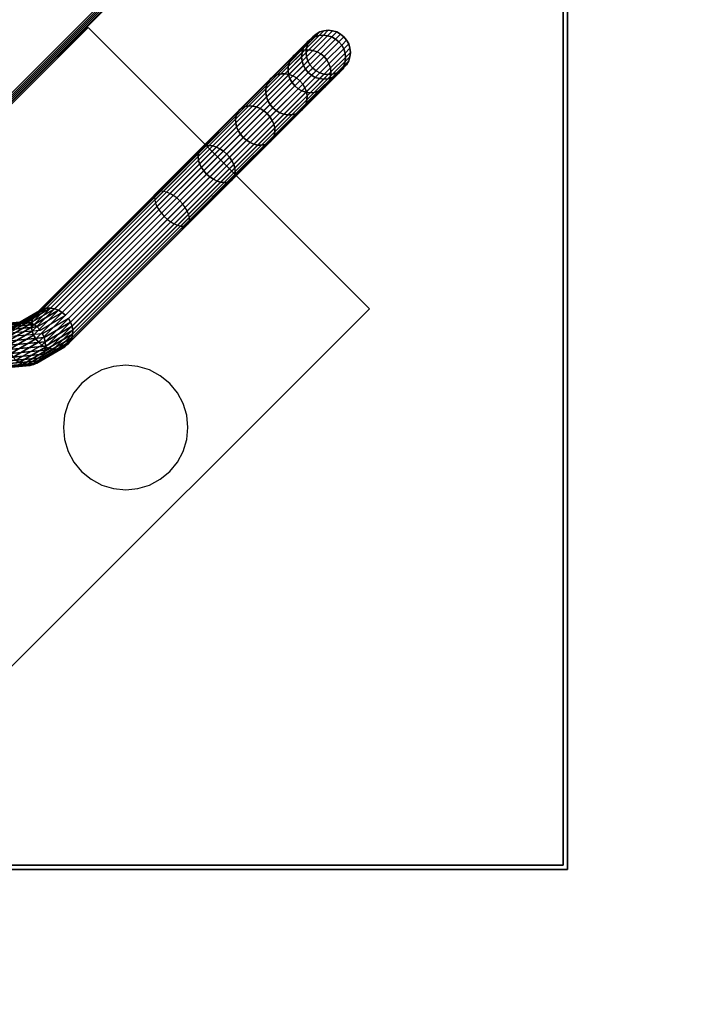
# Model space of a CAD drawing. Header units: millimetres. Extents: x -70269 to 35056, y -51814 to 48966.
# Tile 112 of 220: x -69158 to -69003, y 30158 to 30381. Entities that reach past the tile are written whole.
import ezdxf

# ---------------------------------------------------------------- set-up
doc = ezdxf.new("R2010")
doc.units = ezdxf.units.MM
doc.layers.add('WM_urządzenia', color=6, linetype='Continuous')

# ---------------------------------------------------------------- blocks, each defined once
blk = doc.blocks.new('QMODEL_9fe9ba68_e395_459a_b4eb_8e655886be56')
at = {"color": 253}
for points, invisible_edges in [([(308.947363, 61.453451, -446), (519.5, 519.5, -446), (519.5, -519.5, -446)], 15), ([(308.947363, 61.453451, -448), (519.5, 519.5, -448), (519.5, -519.5, -448)], 15), ([(518.5, -518.5, -486), (519.5, -519.5, -486), (519.5, 519.5, -486)], 15), ([(518.5, 518.5, -486), (518.5, -518.5, -486), (519.5, 519.5, -486)], 15), ([(518.5, -518.5, -448), (519.5, -519.5, -448), (519.5, 519.5, -448)], 15), ([(518.5, 518.5, -448), (518.5, -518.5, -448), (519.5, 519.5, -448)], 15), ([(519.5, 519.5, -486), (519.5, 519.5, -448), (519.5, -519.5, -448), (519.5, -519.5, -486)], 1), ([(519.5, 519.5, -446), (519.5, 519.5, -448), (519.5, -519.5, -448), (519.5, -519.5, -446)], 1), ([(518.5, 518.5, -486), (518.5, 518.5, -448), (518.5, -518.5, -448), (518.5, -518.5, -486)], 1), ([(315, 0, -446), (308.947363, 61.453451, -446), (519.5, -519.5, -446)], 15), ([(315, 0, -448), (308.947363, 61.453451, -448), (519.5, -519.5, -448)], 15), ([(308.947363, -61.453451, -446), (315, 0, -446), (519.5, -519.5, -446)], 15), ([(308.947363, -61.453451, -448), (315, 0, -448), (519.5, -519.5, -448)], 15), ([(291.022053, -120.545281, -446), (308.947363, -61.453451, -446), (519.5, -519.5, -446)], 15), ([(291.022053, -120.545281, -448), (308.947363, -61.453451, -448), (519.5, -519.5, -448)], 15), ([(261.912928, -175.004623, -446), (291.022053, -120.545281, -446), (519.5, -519.5, -446)], 15), ([(261.912928, -175.004623, -448), (291.022053, -120.545281, -448), (519.5, -519.5, -448)], 15), ([(222.738636, -222.738636, -446), (261.912928, -175.004623, -446), (519.5, -519.5, -446)], 15), ([(222.738636, -222.738636, -448), (261.912928, -175.004623, -448), (519.5, -519.5, -448)], 15), ([(175.004623, -261.912928, -446), (222.738636, -222.738636, -446), (519.5, -519.5, -446)], 15), ([(175.004623, -261.912928, -448), (222.738636, -222.738636, -448), (519.5, -519.5, -448)], 15), ([(120.545281, -291.022053, -446), (175.004623, -261.912928, -446), (519.5, -519.5, -446)], 15), ([(120.545281, -291.022053, -448), (175.004623, -261.912928, -448), (519.5, -519.5, -448)], 15), ([(61.453451, -308.947363, -446), (120.545281, -291.022053, -446), (519.5, -519.5, -446)], 15), ([(61.453451, -308.947363, -448), (120.545281, -291.022053, -448), (519.5, -519.5, -448)], 15), ([(61.453451, -308.947363, -446), (519.5, -519.5, -446), (-519.5, -519.5, -446)], 15), ([(61.453451, -308.947363, -448), (519.5, -519.5, -448), (-519.5, -519.5, -448)], 15), ([(-518.5, -518.5, -486), (-519.5, -519.5, -486), (519.5, -519.5, -486)], 15), ([(-518.5, -518.5, -448), (-519.5, -519.5, -448), (519.5, -519.5, -448)], 15), ([(518.5, -518.5, -486), (518.5, -518.5, -448), (-518.5, -518.5, -448), (-518.5, -518.5, -486)], 1), ([(519.5, -519.5, -486), (518.5, -518.5, -486), (-518.5, -518.5, -486)], 15), ([(519.5, -519.5, -448), (518.5, -518.5, -448), (-518.5, -518.5, -448)], 15), ([(519.5, -519.5, -486), (519.5, -519.5, -448), (-519.5, -519.5, -448), (-519.5, -519.5, -486)], 1), ([(519.5, -519.5, -446), (519.5, -519.5, -448), (-519.5, -519.5, -448), (-519.5, -519.5, -446)], 1)]:
    blk.add_3dface(points, dxfattribs=dict(at, invisible_edges=invisible_edges))
at = {"color": 254}
for points, invisible_edges in [([(160, -480, -446), (160, -480, -406), (480, -160, -406), (480, -160, -446)], 1), ([(160, -479, -446), (160, -479, -406), (479, -160, -406), (479, -160, -446)], 1), ([(160, -479, -446), (160, -480, -446), (480, -160, -446)], 15), ([(480, -160, -446), (478, -161, -446), (160, -479, -446)], 15), ([(160, -479, -406), (160, -480, -406), (480, -160, -406)], 15), ([(480, -160, -406), (478, -161, -406), (160, -479, -406)], 15), ([(189.5, -550, -306), (189.5, -550, 394), (550, -189.5, 394), (550, -189.5, -306)], 1), ([(189.5, -549, -306), (189.5, -549, 394), (549, -189.5, 394), (549, -189.5, -306)], 1), ([(189.5, -549, -306), (189.5, -550, -306), (550, -189.5, -306)], 15), ([(550, -189.5, -306), (548.048813, -190.451187, -306), (189.5, -549, -306)], 15), ([(189.5, -549, 394), (189.5, -550, 394), (550, -189.5, 394)], 15), ([(550, -189.5, 394), (548.048813, -190.451187, 394), (189.5, -549, 394)], 15)]:
    blk.add_3dface(points, dxfattribs=dict(at, invisible_edges=invisible_edges))
at = {"color": 9}
for points, invisible_edges in [([(411.012193, -328.987807, -24), (474.651804, -392.627417, -24), (392.627417, -474.651804, -24), (328.987807, -411.012193, -24)], 1), ([(328.987807, -411.012193, 92), (392.627417, -474.651804, 92), (474.651804, -392.627417, 92), (411.012193, -328.987807, 92)], 1), ([(328.987807, -411.012193, 92), (328.987807, -411.012193, -24), (411.012193, -328.987807, -24), (411.012193, -328.987807, 92)], 15), ([(411.012193, -328.987807, 92), (474.651804, -392.627417, 92), (474.651804, -392.627417, -24), (411.012193, -328.987807, -24)], 1), ([(392.627417, -474.651804, 92), (392.627417, -474.651804, -24), (474.651804, -392.627417, -24), (474.651804, -392.627417, 92)], 15)]:
    blk.add_3dface(points, dxfattribs=dict(at, invisible_edges=invisible_edges))
at = {"color": 7, "invisible_edges": 14}
for points in [[(419.5, -405.4, -448.1), (416.749226, -405.670927, -448.1), (419.5, -419.5, -448.1)], [(422.250774, -405.670927, -448.1), (419.5, -405.4, -448.1), (419.5, -419.5, -448.1)], [(414.104163, -406.473298, -448.1), (411.66646, -407.776278, -448.1), (419.5, -419.5, -448.1)], [(416.749226, -405.670927, -448.1), (414.104163, -406.473298, -448.1), (419.5, -419.5, -448.1)], [(424.895837, -406.473298, -448.1), (422.250774, -405.670927, -448.1), (419.5, -419.5, -448.1)], [(427.33354, -407.776278, -448.1), (424.895837, -406.473298, -448.1), (419.5, -419.5, -448.1)], [(409.529794, -409.529794, -448.1), (407.776278, -411.66646, -448.1), (419.5, -419.5, -448.1)], [(411.66646, -407.776278, -448.1), (409.529794, -409.529794, -448.1), (419.5, -419.5, -448.1)], [(429.470206, -409.529794, -448.1), (427.33354, -407.776278, -448.1), (419.5, -419.5, -448.1)], [(431.223722, -411.66646, -448.1), (429.470206, -409.529794, -448.1), (419.5, -419.5, -448.1)], [(407.776278, -411.66646, -448.1), (406.473298, -414.104163, -448.1), (419.5, -419.5, -448.1)], [(432.526702, -414.104163, -448.1), (431.223722, -411.66646, -448.1), (419.5, -419.5, -448.1)], [(406.473298, -414.104163, -448.1), (405.670927, -416.749226, -448.1), (419.5, -419.5, -448.1)], [(433.329073, -416.749226, -448.1), (432.526702, -414.104163, -448.1), (419.5, -419.5, -448.1)], [(405.670927, -416.749226, -448.1), (405.4, -419.5, -448.1), (419.5, -419.5, -448.1)], [(433.6, -419.5, -448.1), (433.329073, -416.749226, -448.1), (419.5, -419.5, -448.1)], [(405.4, -419.5, -448.1), (405.670927, -422.250774, -448.1), (419.5, -419.5, -448.1)], [(405.670927, -422.250774, -448.1), (406.473298, -424.895837, -448.1), (419.5, -419.5, -448.1)], [(406.473298, -424.895837, -448.1), (407.776278, -427.33354, -448.1), (419.5, -419.5, -448.1)], [(407.776278, -427.33354, -448.1), (409.529794, -429.470206, -448.1), (419.5, -419.5, -448.1)], [(409.529794, -429.470206, -448.1), (411.66646, -431.223722, -448.1), (419.5, -419.5, -448.1)], [(411.66646, -431.223722, -448.1), (414.104163, -432.526702, -448.1), (419.5, -419.5, -448.1)], [(414.104163, -432.526702, -448.1), (416.749226, -433.329073, -448.1), (419.5, -419.5, -448.1)], [(416.749226, -433.329073, -448.1), (419.5, -433.6, -448.1), (419.5, -419.5, -448.1)], [(419.5, -433.6, -448.1), (422.250774, -433.329073, -448.1), (419.5, -419.5, -448.1)], [(422.250774, -433.329073, -448.1), (424.895837, -432.526702, -448.1), (419.5, -419.5, -448.1)], [(424.895837, -432.526702, -448.1), (427.33354, -431.223722, -448.1), (419.5, -419.5, -448.1)], [(427.33354, -431.223722, -448.1), (429.470206, -429.470206, -448.1), (419.5, -419.5, -448.1)], [(429.470206, -429.470206, -448.1), (431.223722, -427.33354, -448.1), (419.5, -419.5, -448.1)], [(431.223722, -427.33354, -448.1), (432.526702, -424.895837, -448.1), (419.5, -419.5, -448.1)], [(432.526702, -424.895837, -448.1), (433.329073, -422.250774, -448.1), (419.5, -419.5, -448.1)], [(433.329073, -422.250774, -448.1), (433.6, -419.5, -448.1), (419.5, -419.5, -448.1)]]:
    blk.add_3dface(points, dxfattribs=at)
at = {"color": 254}
mesh = blk.add_polymesh((2, 2), dxfattribs=at)
for k, corner in enumerate([(549, -188.5, 394), (188.5, -549, 394), (479, -159.505051, 478), (159.505051, -479, 478)]):
    mesh.set_mesh_vertex(divmod(k, 2), corner)
mesh = blk.add_polymesh((2, 2), dxfattribs=at)
for k, corner in enumerate([(479, -159.505051, 478), (159.505051, -479, 478), (480, -159.919264, 478), (159.919264, -480, 478)]):
    mesh.set_mesh_vertex(divmod(k, 2), corner)
mesh = blk.add_polymesh((2, 2), dxfattribs=at)
for k, corner in enumerate([(480, -159.919264, 478), (159.919264, -480, 478), (550, -188.914214, 394), (188.914214, -550, 394)]):
    mesh.set_mesh_vertex(divmod(k, 2), corner)
mesh = blk.add_polymesh((2, 2), dxfattribs=at)
for k, corner in enumerate([(479, -160, -406), (160, -479, -406), (549, -188.994949, -306), (188.994949, -549, -306)]):
    mesh.set_mesh_vertex(divmod(k, 2), corner)
mesh = blk.add_polymesh((2, 2), dxfattribs=at)
for k, corner in enumerate([(480, -160.414214, -406), (160.414214, -480, -406), (479, -160, -406), (160, -479, -406)]):
    mesh.set_mesh_vertex(divmod(k, 2), corner)
mesh = blk.add_polymesh((2, 2), dxfattribs=at)
for k, corner in enumerate([(550, -189.409163, -306), (189.409163, -550, -306), (480, -160.414214, -406), (160.414214, -480, -406)]):
    mesh.set_mesh_vertex(divmod(k, 2), corner)
mesh = blk.add_polymesh((2, 2), dxfattribs=at)
for k, corner in enumerate([(550, -188.914214, 394), (188.914214, -550, 394), (549, -188.5, 394), (188.5, -549, 394)]):
    mesh.set_mesh_vertex(divmod(k, 2), corner)
mesh = blk.add_polymesh((2, 2), dxfattribs=at)
for k, corner in enumerate([(549, -188.994949, -306), (188.994949, -549, -306), (550, -189.409163, -306), (189.409163, -550, -306)]):
    mesh.set_mesh_vertex(divmod(k, 2), corner)
at = {"color": 250}
mesh = blk.add_polymesh((9, 9), dxfattribs=at)
for k, corner in enumerate([(452.346371, -340.582562, 170.60254), (453.011645, -340.053156, 171.090266), (453.787221, -339.679964, 171.559249), (454.643295, -339.477327, 171.991466), (455.546968, -339.453032, 172.370307), (456.463512, -339.608013, 172.681214), (457.357706, -339.936313, 172.912239), (458.195185, -340.425318, 173.054504), (458.943767, -341.056233, 173.10254), (457.555429, -335.373503, 154.804555), (458.271515, -334.793285, 155.138179), (459.095951, -334.371234, 155.458982), (459.997054, -334.123568, 155.754636), (460.940195, -334.059805, 156.013779), (461.88913, -334.182395, 156.226451), (462.807392, -334.486627, 156.384482), (463.659693, -334.96081, 156.481796), (464.413279, -335.586721, 156.514655), (460.745551, -332.183381, 137.967358), (461.492755, -331.572046, 138.136744), (462.347113, -331.120072, 138.29962), (463.275792, -330.84483, 138.449727), (464.243104, -330.756896, 138.581297), (465.211876, -330.859649, 138.689274), (466.144878, -331.149141, 138.769508), (467.006256, -331.614248, 138.818916), (467.762906, -332.237094, 138.835599), (461.819805, -331.109127, 120.60254), (462.577488, -330.487313, 120.60254), (463.441922, -330.025263, 120.60254), (464.379887, -329.740735, 120.60254), (465.355339, -329.644661, 120.60254), (466.330791, -329.740735, 120.60254), (467.268756, -330.025263, 120.60254), (468.13319, -330.487313, 120.60254), (468.890873, -331.109127, 120.60254), (460.745551, -332.183381, 103.237723), (461.492755, -331.572046, 103.068337), (462.347113, -331.120072, 102.905461), (463.275792, -330.84483, 102.755354), (464.243104, -330.756896, 102.623784), (465.211876, -330.859649, 102.515807), (466.144878, -331.149141, 102.435573), (467.006256, -331.614248, 102.386165), (467.762906, -332.237094, 102.369482), (457.555429, -335.373503, 86.400526), (458.271515, -334.793285, 86.066902), (459.095951, -334.371234, 85.746099), (459.997054, -334.123568, 85.450445), (460.940195, -334.059805, 85.191302), (461.88913, -334.182395, 84.978629), (462.807392, -334.486627, 84.820599), (463.659693, -334.96081, 84.723284), (464.413279, -335.586721, 84.690425), (452.346371, -340.582562, 70.60254), (453.011645, -340.053156, 70.114815), (453.787221, -339.679964, 69.645832), (454.643295, -339.477327, 69.213615), (455.546968, -339.453032, 68.834773), (456.463512, -339.608013, 68.523866), (457.357706, -339.936313, 68.292842), (458.195185, -340.425318, 68.150577), (458.943767, -341.056233, 68.10254), (445.276649, -347.652283, 56.323779), (445.872961, -347.191839, 55.696771), (446.582226, -346.884959, 55.093859), (447.377187, -346.743435, 54.538211), (448.227294, -346.772706, 54.051182), (449.099878, -346.971647, 53.651488), (449.961406, -347.332614, 53.354488), (450.77877, -347.841733, 53.171596), (451.520559, -348.479441, 53.109841), (436.561075, -356.367857, 43.998096), (437.072371, -355.99243, 43.250857), (437.699887, -355.767299, 42.532333), (438.419507, -355.701115, 41.870139), (439.203578, -355.796422, 41.28972), (440.021967, -356.049558, 40.813383), (440.843225, -356.450795, 40.459432), (441.63579, -356.984713, 40.24147), (442.369206, -357.630794, 40.167874)]):
    mesh.set_mesh_vertex(divmod(k, 9), corner)
mesh = blk.add_polymesh((9, 9), dxfattribs=at)
for k, corner in enumerate([(452.820042, -347.179958, 168.10254), (452.189127, -346.431376, 168.150577), (451.700122, -345.593897, 168.292842), (451.371822, -344.699703, 168.523866), (451.216841, -343.783159, 168.834773), (451.241136, -342.879486, 169.213615), (451.443773, -342.023412, 169.645832), (451.816965, -341.247836, 170.114815), (452.346371, -340.582562, 170.60254), (457.768648, -342.231352, 153.094454), (457.142737, -341.477766, 153.127313), (456.668554, -340.625465, 153.224628), (456.364322, -339.707203, 153.382658), (456.241732, -338.758268, 153.595331), (456.305495, -337.815127, 153.854474), (456.553161, -336.914024, 154.150127), (456.975212, -336.089589, 154.470931), (457.555429, -335.373503, 154.804555), (460.799264, -339.200736, 137.099117), (460.176418, -338.444086, 137.1158), (459.711311, -337.582708, 137.165208), (459.421819, -336.649706, 137.245442), (459.319066, -335.680934, 137.353419), (459.407, -334.713622, 137.484989), (459.682242, -333.784943, 137.635097), (460.134216, -332.930585, 137.797973), (460.745551, -332.183381, 137.967358), (461.819805, -338.180195, 120.60254), (461.197991, -337.422512, 120.60254), (460.735941, -336.558078, 120.60254), (460.451413, -335.620113, 120.60254), (460.355339, -334.644661, 120.60254), (460.451413, -333.669209, 120.60254), (460.735941, -332.731244, 120.60254), (461.197991, -331.86681, 120.60254), (461.819805, -331.109127, 120.60254), (460.799264, -339.200736, 104.105964), (460.176418, -338.444086, 104.08928), (459.711311, -337.582708, 104.039873), (459.421819, -336.649706, 103.959639), (459.319066, -335.680934, 103.851662), (459.407, -334.713622, 103.720091), (459.682242, -333.784943, 103.569984), (460.134216, -332.930585, 103.407108), (460.745551, -332.183381, 103.237723), (457.768648, -342.231352, 88.110627), (457.142737, -341.477766, 88.077768), (456.668554, -340.625465, 87.980453), (456.364322, -339.707203, 87.822423), (456.241732, -338.758268, 87.60975), (456.305495, -337.815127, 87.350607), (456.553161, -336.914024, 87.054953), (456.975212, -336.089589, 86.73415), (457.555429, -335.373503, 86.400526), (452.820042, -347.179958, 73.10254), (452.189127, -346.431376, 73.054504), (451.700122, -345.593897, 72.912239), (451.371822, -344.699703, 72.681214), (451.216841, -343.783159, 72.370307), (451.241136, -342.879486, 71.991466), (451.443773, -342.023412, 71.559249), (451.816965, -341.247836, 71.090266), (452.346371, -340.582562, 70.60254), (446.103807, -353.896193, 59.537717), (445.466099, -353.154404, 59.475963), (444.956979, -352.33704, 59.293071), (444.596013, -351.475512, 58.996071), (444.397072, -350.602928, 58.596377), (444.367801, -349.752821, 58.109348), (444.509325, -348.95786, 57.5537), (444.816205, -348.248595, 56.950788), (445.276649, -347.652283, 56.323779), (437.824011, -362.175989, 47.828318), (437.17793, -361.442573, 47.754722), (436.644012, -360.650007, 47.53676), (436.242776, -359.82875, 47.182809), (435.98964, -359.01036, 46.706472), (435.894332, -358.22629, 46.126054), (435.960516, -357.506669, 45.463859), (436.185647, -356.879153, 44.745335), (436.561075, -356.367857, 43.998096)]):
    mesh.set_mesh_vertex(divmod(k, 9), corner)
mesh = blk.add_polymesh((9, 8), dxfattribs=at)
for k, corner in enumerate([(458.943767, -341.056233, 173.10254), (459.574682, -341.804815, 173.054504), (460.063687, -342.642294, 172.912239), (460.391987, -343.536488, 172.681214), (460.546968, -344.453032, 172.370307), (460.522673, -345.356705, 171.991466), (460.320036, -346.212779, 171.559249), (459.946844, -346.988355, 171.090266), (464.413279, -335.586721, 156.514655), (465.03919, -336.340307, 156.481796), (465.513373, -337.192608, 156.384482), (465.817605, -338.11087, 156.226451), (465.940195, -339.059805, 156.013779), (465.876432, -340.002946, 155.754636), (465.628766, -340.904049, 155.458982), (465.206715, -341.728485, 155.138179), (467.762906, -332.237094, 138.835599), (468.385752, -332.993744, 138.818916), (468.850859, -333.855122, 138.769508), (469.140351, -334.788124, 138.689274), (469.243104, -335.756896, 138.581297), (469.15517, -336.724208, 138.449727), (468.879928, -337.652887, 138.29962), (468.427954, -338.507245, 138.136744), (468.890873, -331.109127, 120.60254), (469.512687, -331.86681, 120.60254), (469.974737, -332.731244, 120.60254), (470.259265, -333.669209, 120.60254), (470.355339, -334.644661, 120.60254), (470.259265, -335.620113, 120.60254), (469.974737, -336.558078, 120.60254), (469.512687, -337.422512, 120.60254), (467.762906, -332.237094, 102.369482), (468.385752, -332.993744, 102.386165), (468.850859, -333.855122, 102.435573), (469.140351, -334.788124, 102.515807), (469.243104, -335.756896, 102.623784), (469.15517, -336.724208, 102.755354), (468.879928, -337.652887, 102.905461), (468.427954, -338.507245, 103.068337), (464.413279, -335.586721, 84.690425), (465.03919, -336.340307, 84.723284), (465.513373, -337.192608, 84.820599), (465.817605, -338.11087, 84.978629), (465.940195, -339.059805, 85.191302), (465.876432, -340.002946, 85.450445), (465.628766, -340.904049, 85.746099), (465.206715, -341.728485, 86.066902), (458.943767, -341.056233, 68.10254), (459.574682, -341.804815, 68.150577), (460.063687, -342.642294, 68.292842), (460.391987, -343.536488, 68.523866), (460.546968, -344.453032, 68.834773), (460.522673, -345.356705, 69.213615), (460.320036, -346.212779, 69.645832), (459.946844, -346.988355, 70.114815), (451.520559, -348.479441, 53.109841), (452.158267, -349.22123, 53.171596), (452.667386, -350.038594, 53.354488), (453.028353, -350.900122, 53.651488), (453.227294, -351.772706, 54.051182), (453.256565, -352.622813, 54.538211), (453.115041, -353.417774, 55.093859), (452.808161, -354.127039, 55.696771), (442.369206, -357.630794, 40.167874), (443.015287, -358.36421, 40.24147), (443.549205, -359.156775, 40.459432), (443.950442, -359.978033, 40.813383), (444.203578, -360.796422, 41.28972), (444.298885, -361.580493, 41.870139), (444.232701, -362.300113, 42.532333), (444.00757, -362.927629, 43.250857)]):
    mesh.set_mesh_vertex(divmod(k, 8), corner)
mesh = blk.add_polymesh((9, 9), dxfattribs=at)
for k, corner in enumerate([(459.417438, -347.653629, 170.60254), (458.752164, -348.183035, 170.114815), (457.976588, -348.556227, 169.645832), (457.120514, -348.758864, 169.213615), (456.216841, -348.783159, 168.834773), (455.300297, -348.628178, 168.523866), (454.406103, -348.299878, 168.292842), (453.568624, -347.810873, 168.150577), (452.820042, -347.179958, 168.10254), (464.626497, -342.444571, 154.804555), (463.910411, -343.024788, 154.470931), (463.085976, -343.446839, 154.150127), (462.184873, -343.694505, 153.854474), (461.241732, -343.758268, 153.595331), (460.292797, -343.635678, 153.382658), (459.374535, -343.331446, 153.224628), (458.522234, -342.857263, 153.127313), (457.768648, -342.231352, 153.094454), (467.816619, -339.254449, 137.967358), (467.069415, -339.865784, 137.797973), (466.215057, -340.317758, 137.635097), (465.286378, -340.593, 137.484989), (464.319066, -340.680934, 137.353419), (463.350294, -340.578181, 137.245442), (462.417292, -340.288689, 137.165208), (461.555914, -339.823582, 137.1158), (460.799264, -339.200736, 137.099117), (468.890873, -338.180195, 120.60254), (468.13319, -338.802009, 120.60254), (467.268756, -339.264059, 120.60254), (466.330791, -339.548587, 120.60254), (465.355339, -339.644661, 120.60254), (464.379887, -339.548587, 120.60254), (463.441922, -339.264059, 120.60254), (462.577488, -338.802009, 120.60254), (461.819805, -338.180195, 120.60254), (467.816619, -339.254449, 103.237723), (467.069415, -339.865784, 103.407108), (466.215057, -340.317758, 103.569984), (465.286378, -340.593, 103.720091), (464.319066, -340.680934, 103.851662), (463.350294, -340.578181, 103.959639), (462.417292, -340.288689, 104.039873), (461.555914, -339.823582, 104.08928), (460.799264, -339.200736, 104.105964), (464.626497, -342.444571, 86.400526), (463.910411, -343.024788, 86.73415), (463.085976, -343.446839, 87.054953), (462.184873, -343.694505, 87.350607), (461.241732, -343.758268, 87.60975), (460.292797, -343.635678, 87.822423), (459.374535, -343.331446, 87.980453), (458.522234, -342.857263, 88.077768), (457.768648, -342.231352, 88.110627), (459.417438, -347.653629, 70.60254), (458.752164, -348.183035, 71.090266), (457.976588, -348.556227, 71.559249), (457.120514, -348.758864, 71.991466), (456.216841, -348.783159, 72.370307), (455.300297, -348.628178, 72.681214), (454.406103, -348.299878, 72.912239), (453.568624, -347.810873, 73.054504), (452.820042, -347.179958, 73.10254), (452.347717, -354.723351, 56.323779), (451.751405, -355.183795, 56.950788), (451.04214, -355.490675, 57.5537), (450.247179, -355.632199, 58.109348), (449.397072, -355.602928, 58.596377), (448.524488, -355.403987, 58.996071), (447.66296, -355.043021, 59.293071), (446.845596, -354.533901, 59.475963), (446.103807, -353.896193, 59.537717), (443.632143, -363.438925, 43.998096), (443.120847, -363.814353, 44.745335), (442.493331, -364.039484, 45.463859), (441.77371, -364.105668, 46.126054), (440.98964, -364.01036, 46.706472), (440.17125, -363.757224, 47.182809), (439.349993, -363.355988, 47.53676), (438.557427, -362.82207, 47.754722), (437.824011, -362.175989, 47.828318)]):
    mesh.set_mesh_vertex(divmod(k, 9), corner)
mesh = blk.add_polymesh((2, 32), dxfattribs=dict(at, n_close=True))
for k, corner in enumerate([(458.943767, -341.056233, 173.102539), (458.195186, -340.425317, 173.054502), (457.357706, -339.936313, 172.912238), (456.463513, -339.608012, 172.681213), (455.546968, -339.453032, 172.370307), (454.643295, -339.477327, 171.991465), (453.787221, -339.679964, 171.559249), (453.011645, -340.053156, 171.090266), (452.346371, -340.582562, 170.60254), (451.816965, -341.247836, 170.114815), (451.443773, -342.023412, 169.645832), (451.241136, -342.879486, 169.213615), (451.216841, -343.783159, 168.834774), (451.371821, -344.699704, 168.523867), (451.700122, -345.593897, 168.292843), (452.189126, -346.431377, 168.150578), (452.820042, -347.179958, 168.102542), (453.568623, -347.810874, 168.150578), (454.406103, -348.299878, 168.292843), (455.300296, -348.628179, 168.523867), (456.216841, -348.783159, 168.834774), (457.120514, -348.758864, 169.213615), (457.976588, -348.556227, 169.645832), (458.752164, -348.183035, 170.114815), (459.417438, -347.653629, 170.60254), (459.946844, -346.988355, 171.090266), (460.320036, -346.212779, 171.559249), (460.522673, -345.356705, 171.991465), (460.546968, -344.453032, 172.370307), (460.391988, -343.536487, 172.681213), (460.063687, -342.642294, 172.912238), (459.574683, -341.804814, 173.054502), (405.910783, -394.089217, 303.00637), (405.162202, -393.458301, 302.958333), (404.324722, -392.969297, 302.816069), (403.430529, -392.640997, 302.585044), (402.513984, -392.486016, 302.274137), (401.610311, -392.510311, 301.895296), (400.754237, -392.712948, 301.463079), (399.97866, -393.08614, 300.994096), (399.313386, -393.615546, 300.506371), (398.783981, -394.28082, 300.018645), (398.410789, -395.056396, 299.549663), (398.208152, -395.91247, 299.117446), (398.183856, -396.816144, 298.738605), (398.338837, -397.732688, 298.427698), (398.667138, -398.626882, 298.196673), (399.156142, -399.464361, 298.054409), (399.787058, -400.212942, 298.006372), (400.535639, -400.843858, 298.054409), (401.373118, -401.332862, 298.196673), (402.267312, -401.661163, 298.427698), (403.183856, -401.816144, 298.738605), (404.08753, -401.791848, 299.117446), (404.943604, -401.589211, 299.549663), (405.71918, -401.216019, 300.018645), (406.384454, -400.686614, 300.506371), (406.91386, -400.02134, 300.994096), (407.287052, -399.245763, 301.463079), (407.489689, -398.389689, 301.895296), (407.513984, -397.486016, 302.274137), (407.359003, -396.569471, 302.585044), (407.030703, -395.675278, 302.816069), (406.541699, -394.837798, 302.958333)]):
    mesh.set_mesh_vertex(divmod(k, 32), corner)
mesh = blk.add_polymesh((2, 9), dxfattribs=at)
for k, corner in enumerate([(437.824011, -362.175989, 47.828318), (437.17793, -361.442573, 47.754722), (436.644012, -360.650007, 47.53676), (436.242776, -359.82875, 47.182809), (435.98964, -359.01036, 46.706472), (435.894332, -358.22629, 46.126054), (435.960516, -357.506669, 45.463859), (436.185647, -356.879153, 44.745335), (436.561075, -356.367857, 43.998096), (428.232233, -371.767767, 38.330127), (427.576452, -371.044051, 38.246925), (427.013806, -370.280213, 38.000516), (426.565918, -369.505607, 37.600369), (426.25, -368.75, 37.061862), (426.078192, -368.04243, 36.40569), (426.057097, -367.410088, 35.657068), (426.187526, -366.877275, 34.844766), (426.464466, -366.464466, 34)]):
    mesh.set_mesh_vertex(divmod(k, 9), corner)
mesh = blk.add_polymesh((2, 9), dxfattribs=at)
for k, corner in enumerate([(436.561075, -356.367857, 43.998096), (437.072371, -355.99243, 43.250857), (437.699887, -355.767299, 42.532333), (438.419507, -355.701115, 41.870139), (439.203578, -355.796422, 41.28972), (440.021967, -356.049558, 40.813383), (440.843225, -356.450795, 40.459432), (441.63579, -356.984713, 40.24147), (442.369206, -357.630794, 40.167874), (426.464466, -366.464466, 34), (426.877275, -366.187526, 33.155234), (427.410088, -366.057097, 32.342932), (428.04243, -366.078192, 31.59431), (428.75, -366.25, 30.938138), (429.505607, -366.565918, 30.399631), (430.280213, -367.013806, 29.999484), (431.044051, -367.576452, 29.753075), (431.767767, -368.232233, 29.669873)]):
    mesh.set_mesh_vertex(divmod(k, 9), corner)
mesh = blk.add_polymesh((2, 8), dxfattribs=at)
for k, corner in enumerate([(442.369206, -357.630794, 40.167874), (443.015287, -358.36421, 40.24147), (443.549205, -359.156775, 40.459432), (443.950442, -359.978033, 40.813383), (444.203578, -360.796422, 41.28972), (444.298885, -361.580493, 41.870139), (444.232701, -362.300113, 42.532333), (444.00757, -362.927629, 43.250857), (431.767767, -368.232233, 29.669873), (432.423548, -368.955949, 29.753075), (432.986194, -369.719787, 29.999484), (433.434082, -370.494393, 30.399631), (433.75, -371.25, 30.938138), (433.921808, -371.95757, 31.59431), (433.942903, -372.589912, 32.342932), (433.812474, -373.122725, 33.155234)]):
    mesh.set_mesh_vertex(divmod(k, 8), corner)
mesh = blk.add_polymesh((2, 9), dxfattribs=at)
for k, corner in enumerate([(443.632143, -363.438925, 43.998096), (443.120847, -363.814353, 44.745335), (442.493331, -364.039484, 45.463859), (441.77371, -364.105668, 46.126054), (440.98964, -364.01036, 46.706472), (440.17125, -363.757224, 47.182809), (439.349993, -363.355988, 47.53676), (438.557427, -362.82207, 47.754722), (437.824011, -362.175989, 47.828318), (433.535534, -373.535534, 34), (433.122725, -373.812474, 34.844766), (432.589912, -373.942903, 35.657068), (431.95757, -373.921808, 36.40569), (431.25, -373.75, 37.061862), (430.494393, -373.434082, 37.600369), (429.719787, -372.986194, 38.000516), (428.955949, -372.423548, 38.246925), (428.232233, -371.767767, 38.330127)]):
    mesh.set_mesh_vertex(divmod(k, 9), corner)
mesh = blk.add_polymesh((7, 32), dxfattribs=dict(at, n_close=True))
for k, corner in enumerate([(405.910782, -394.089218, 303.006372), (405.162201, -393.458302, 302.958335), (404.324721, -392.969298, 302.816071), (403.430528, -392.640997, 302.585046), (402.513983, -392.486017, 302.274139), (401.61031, -392.510312, 301.895297), (400.754237, -392.712949, 301.46308), (399.97866, -393.086141, 300.994097), (399.313386, -393.615546, 300.506371), (398.783981, -394.28082, 300.018645), (398.410789, -395.056396, 299.549662), (398.208152, -395.91247, 299.117445), (398.183857, -396.816143, 298.738603), (398.338838, -397.732687, 298.427696), (398.667139, -398.626881, 298.196671), (399.156143, -399.46436, 298.054406), (399.787059, -400.212941, 298.006369), (400.53564, -400.843857, 298.054406), (401.373119, -401.332861, 298.196671), (402.267313, -401.661162, 298.427696), (403.183857, -401.816143, 298.738603), (404.08753, -401.791848, 299.117445), (404.943604, -401.589211, 299.549662), (405.71918, -401.216019, 300.018645), (406.384454, -400.686614, 300.506371), (406.913859, -400.02134, 300.994097), (407.287051, -399.245763, 301.46308), (407.489688, -398.38969, 301.895297), (407.513983, -397.486017, 302.274139), (407.359003, -396.569472, 302.585046), (407.030702, -395.675279, 302.816071), (406.541698, -394.837799, 302.958335), (400.130758, -397.459834, 314.213564), (399.494939, -396.763161, 313.946885), (398.765889, -396.210926, 313.594382), (397.971625, -395.824352, 313.169599), (397.142669, -395.618294, 312.688862), (396.310878, -395.600671, 312.170645), (395.508217, -395.77216, 311.634862), (394.765532, -396.126172, 311.102103), (394.111365, -396.6491, 310.592843), (393.570853, -397.320851, 310.126651), (393.16477, -398.115608, 309.721444), (392.90872, -399.002829, 309.392792), (392.812543, -399.94842, 309.153326), (392.879935, -400.916042, 309.012249), (393.108307, -401.868509, 308.974981), (393.488882, -402.769219, 309.042956), (394.007035, -403.583557, 309.213561), (394.642853, -404.280231, 309.480239), (395.371903, -404.832465, 309.832743), (396.166168, -405.219039, 310.257525), (396.995124, -405.425097, 310.738262), (397.826915, -405.44272, 311.25648), (398.629575, -405.271231, 311.792263), (399.37226, -404.91722, 312.325021), (400.026428, -404.394291, 312.834281), (400.566939, -403.722541, 313.300473), (400.973023, -402.927784, 313.705681), (401.229073, -402.040562, 314.034332), (401.32525, -401.094971, 314.273798), (401.257858, -400.12735, 314.414876), (401.029486, -399.174883, 314.452143), (400.648911, -398.274173, 314.384168), (392.335225, -398.19134, 324.657003), (391.85149, -397.480396, 324.186584), (391.268678, -396.914439, 323.638168), (390.609188, -396.515218, 323.032833), (389.898363, -396.298075, 322.393839), (389.16352, -396.271355, 321.745744), (388.432898, -396.436084, 321.113454), (387.734574, -396.785933, 320.521266), (387.095385, -397.307456, 319.991939), (386.539895, -397.980612, 319.545814), (386.08945, -398.779532, 319.200035), (385.761361, -399.673513, 318.967891), (385.568237, -400.628201, 318.858303), (385.517499, -401.606908, 318.875482), (385.611096, -402.572022, 319.018768), (385.845432, -403.486454, 319.282655), (386.211502, -404.315064, 319.657001), (386.695237, -405.026008, 320.12742), (387.278048, -405.591965, 320.675836), (387.937538, -405.991186, 321.281171), (388.648363, -406.208329, 321.920165), (389.383207, -406.235049, 322.56826), (390.113829, -406.07032, 323.20055), (390.812153, -405.720471, 323.792738), (391.451342, -405.198948, 324.322065), (392.006832, -404.525792, 324.76819), (392.457277, -403.726872, 325.113969), (392.785365, -402.832891, 325.346112), (392.97849, -401.878203, 325.455701), (393.029228, -400.899496, 325.438522), (392.935631, -399.934383, 325.295236), (392.701295, -399.01995, 325.031349), (383.055436, -396.233886, 333.624988), (382.75274, -395.56113, 332.979612), (382.344012, -395.031893, 332.262963), (381.844957, -394.666514, 331.502583), (381.274754, -394.479034, 330.727692), (380.655317, -394.476657, 329.968068), (380.010449, -394.659475, 329.252905), (379.364933, -395.020463, 328.609684), (378.743575, -395.545747, 328.063125), (378.170254, -396.215142, 327.634232), (377.667002, -397.002922, 327.339487), (377.253159, -397.878815, 327.190216), (376.944628, -398.80916, 327.192156), (376.753267, -399.758204, 327.345233), (376.686429, -400.689476, 327.643563), (376.746683, -401.567188, 328.075683), (376.931713, -402.357609, 328.624986), (377.234408, -403.030365, 329.270362), (377.643137, -403.559602, 329.987011), (378.142192, -403.924981, 330.747391), (378.712394, -404.112462, 331.522282), (379.331832, -404.114838, 332.281905), (379.976699, -403.93202, 332.997069), (380.622216, -403.571033, 333.64029), (381.243574, -403.045748, 334.186849), (381.816895, -402.376354, 334.615742), (382.320147, -401.588573, 334.910487), (382.73399, -400.71268, 335.059758), (383.04252, -399.782335, 335.057818), (383.233882, -398.833291, 334.904741), (383.30072, -397.902019, 334.606411), (383.240466, -397.024308, 334.174291), (372.923793, -391.720868, 340.506365), (372.818756, -391.136157, 339.72674), (372.60009, -390.691581, 338.881001), (372.276198, -390.404226, 338.001651), (371.859527, -390.285134, 337.122482), (371.366089, -390.338883, 336.27728), (370.814848, -390.563405, 335.498525), (370.226987, -390.950075, 334.816146), (369.625096, -391.484031, 334.256365), (369.032308, -392.144754, 333.840694), (368.471401, -392.906853, 333.585107), (367.963931, -393.741041, 333.499427), (367.529401, -394.61526, 333.586946), (367.184508, -395.495916, 333.844301), (366.942507, -396.349163, 334.261601), (366.812698, -397.142214, 334.822811), (366.80007, -397.844591, 335.506363), (366.905107, -398.429303, 336.285988), (367.123773, -398.873878, 337.131726), (367.447665, -399.161233, 338.011077), (367.864336, -399.280325, 338.890246), (368.357773, -399.226577, 339.735448), (368.909015, -399.002054, 340.514202), (369.496876, -398.615384, 341.196582), (370.098766, -398.081428, 341.756363), (370.691555, -397.420705, 342.172034), (371.252462, -396.658606, 342.427621), (371.759932, -395.824418, 342.513301), (372.194462, -394.950199, 342.425782), (372.539355, -394.069544, 342.168427), (372.781355, -393.216296, 341.751127), (372.911164, -392.423245, 341.189917), (362.630751, -384.959841, 344.83218), (362.726521, -384.507031, 343.968162), (362.700945, -384.189287, 343.041274), (362.555006, -384.018822, 342.087136), (362.294313, -384.002184, 341.142415), (361.928883, -384.140015, 340.243416), (361.472759, -384.427016, 339.424687), (360.943471, -384.852159, 338.717691), (360.361358, -385.399107, 338.149598), (359.748792, -386.046839, 337.742239), (359.129312, -386.770464, 337.511268), (358.526724, -387.542173, 337.465563), (357.964187, -388.33231, 337.606879), (357.463317, -389.110511, 337.929786), (357.043363, -389.84687, 338.421874), (356.720464, -390.513088, 339.064233), (356.507028, -391.083564, 339.832177), (356.411257, -391.536375, 340.696195), (356.436833, -391.854118, 341.623083), (356.582772, -392.024584, 342.57722), (356.843466, -392.041221, 343.521942), (357.208896, -391.903391, 344.420941), (357.66502, -391.616389, 345.23967), (358.194308, -391.191246, 345.946666), (358.77642, -390.644299, 346.514759), (359.388987, -389.996567, 346.922118), (360.008467, -389.272942, 347.153088), (360.611054, -388.501233, 347.198793), (361.173592, -387.711095, 347.057477), (361.674462, -386.932894, 346.734571), (362.094416, -386.196536, 346.242483), (362.417315, -385.530317, 345.600124), (352.877763, -376.411558, 346.307634), (353.163805, -376.125517, 345.414832), (353.321189, -375.968133, 344.460266), (353.343866, -375.945456, 343.480619), (353.230966, -376.058356, 342.513539), (352.986826, -376.302496, 341.596191), (352.62083, -376.668492, 340.763827), (352.147042, -377.14228, 340.048435), (351.58367, -377.705652, 339.477507), (350.952363, -378.336959, 339.072983), (350.277383, -379.011939, 338.850409), (349.584668, -379.704654, 338.818338), (348.900839, -380.388482, 338.978003), (348.252176, -381.037146, 339.323269), (347.663606, -381.625716, 339.840865), (347.157747, -382.131574, 340.510903), (346.75404, -382.535282, 341.307632), (346.467999, -382.821323, 342.200434), (346.310615, -382.978707, 343.155), (346.287938, -383.001384, 344.134647), (346.400838, -382.888484, 345.101727), (346.644977, -382.644344, 346.019075), (347.010974, -382.278348, 346.851439), (347.484762, -381.80456, 347.566831), (348.048134, -381.241188, 348.137759), (348.679441, -380.609881, 348.542283), (349.354421, -379.934901, 348.764857), (350.047136, -379.242186, 348.796928), (350.730964, -378.558358, 348.637263), (351.379628, -377.909694, 348.291997), (351.968198, -377.321124, 347.774401), (352.474056, -376.815266, 347.104363)]):
    mesh.set_mesh_vertex(divmod(k, 32), corner)

msp = doc.modelspace()

# ---------------------------------------------------------------- block references
at = {"layer": 'WM_urządzenia'}
msp.add_blockref('QMODEL_9fe9ba68_e395_459a_b4eb_8e655886be56', (-69553.05, 30708.31, 20760.32), dxfattribs=at)

doc.saveas('drawing.dxf')
